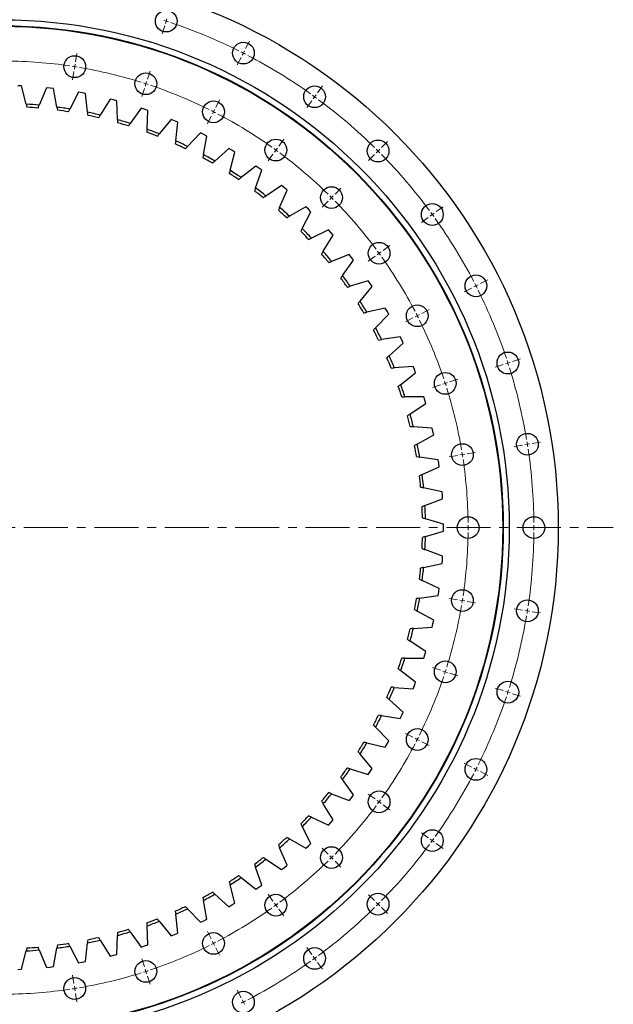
# Model space of a CAD drawing. Header units: millimetres. Extents: x 136 to 6498, y 4766 to 9347.
# Tile 5 of 10: x 1477 to 2077, y 7829 to 8823. Entities that reach past the tile are written whole.
import ezdxf

# ---------------------------------------------------------------- set-up
doc = ezdxf.new("R2010")
doc.units = ezdxf.units.MM
doc.header["$LTSCALE"] = 20
doc.linetypes.add('CENTER', pattern=[10.16, 6.35, -1.27, 1.27, -1.27])

msp = doc.modelspace()

# ---------------------------------------------------------------- linework, layer by layer
at = {"color": 0, "linetype": 'Continuous', "lineweight": 18}
for p, q in [((1623.9, 8816.58), (1621.27, 8808.49)), ((1625.44, 8821.33), (1624.67, 8818.95)), ((1625.44, 8821.33), (1626.21, 8823.71)), ((1705.64, 8793.51), (1709.49, 8801.08)), ((1533.81, 8780.28), (1535.14, 8788.67)), ((1703.37, 8789.06), (1702.23, 8786.83)), ((1703.37, 8789.06), (1704.5, 8791.28)), ((1533.03, 8775.34), (1532.64, 8772.87)), ((1533.03, 8775.34), (1533.42, 8777.81)), ((1701.1, 8784.6), (1697.24, 8777.03)), ((1532.24, 8770.4), (1530.91, 8762.01)), ((1606.44, 8762.84), (1609.06, 8770.93)), ((1604.89, 8758.09), (1604.12, 8755.71)), ((1604.89, 8758.09), (1605.67, 8760.46)), ((1778.22, 8749.03), (1783.22, 8755.91)), ((1603.35, 8753.33), (1600.72, 8745.25)), ((1775.28, 8744.99), (1776.75, 8747.01)), ((1675.44, 8734.26), (1679.3, 8741.83)), ((1772.34, 8740.94), (1767.34, 8734.06)), ((1775.28, 8744.99), (1773.81, 8742.96)), ((1670.91, 8725.35), (1667.05, 8717.78)), ((1673.17, 8729.8), (1672.04, 8727.58)), ((1673.17, 8729.8), (1674.31, 8732.03)), ((1739.13, 8695.23), (1744.13, 8702.11)), ((1842.95, 8693.74), (1848.96, 8699.76)), ((1733.25, 8687.14), (1728.26, 8680.26)), ((1736.19, 8691.19), (1734.72, 8689.16)), ((1736.19, 8691.19), (1737.66, 8693.21)), ((1835.88, 8686.67), (1829.87, 8680.66)), ((1839.42, 8690.21), (1837.65, 8688.44)), ((1839.42, 8690.21), (1841.18, 8691.98)), ((1795.93, 8646.72), (1801.94, 8652.73)), ((1788.86, 8639.65), (1782.85, 8633.64)), ((1792.39, 8643.19), (1790.62, 8641.42)), ((1792.39, 8643.19), (1794.16, 8644.95)), ((1894.19, 8626.07), (1892.17, 8624.6)), ((1894.19, 8626.07), (1896.21, 8627.54)), ((1898.24, 8629.01), (1905.11, 8634.01)), ((1890.15, 8623.14), (1883.27, 8618.14)), ((1840.39, 8586.99), (1838.37, 8585.52)), ((1840.39, 8586.99), (1842.42, 8588.46)), ((1844.44, 8589.93), (1851.31, 8594.92)), ((1836.35, 8584.05), (1829.47, 8579.05)), ((1942.72, 8556.43), (1950.29, 8560.29)), ((1933.81, 8551.89), (1926.23, 8548.03)), ((1938.26, 8554.16), (1936.03, 8553.02)), ((1938.26, 8554.16), (1940.49, 8555.29)), ((1883.46, 8526.24), (1891.04, 8530.1)), ((1874.55, 8521.7), (1866.98, 8517.84)), ((1879.01, 8523.97), (1876.78, 8522.83)), ((1879.01, 8523.97), (1881.24, 8525.1)), ((1970.54, 8476.24), (1972.92, 8477.01)), ((1975.29, 8477.78), (1983.38, 8480.41)), ((1965.78, 8474.69), (1957.7, 8472.06)), ((1970.54, 8476.24), (1968.16, 8475.46)), ((1912.05, 8457.23), (1920.13, 8459.86)), ((1902.54, 8454.14), (1894.45, 8451.51)), ((1907.29, 8455.69), (1904.92, 8454.91)), ((1907.29, 8455.69), (1909.67, 8456.46)), ((1985.29, 8393.44), (1976.89, 8392.11)), ((1990.23, 8394.22), (1987.76, 8393.83)), ((1990.23, 8394.22), (1992.7, 8394.61)), ((1995.17, 8395.01), (2003.56, 8396.33)), ((1919.61, 8383.04), (1911.21, 8381.71)), ((1924.55, 8383.82), (1922.08, 8383.43)), ((1924.55, 8383.82), (1927.02, 8384.21)), ((1929.49, 8384.6), (1937.88, 8385.93)), ((1925.35, 8310.14), (1916.85, 8310.14)), ((1930.35, 8310.14), (1927.85, 8310.14)), ((1930.35, 8310.14), (1932.85, 8310.14)), ((1935.35, 8310.14), (1943.85, 8310.14)), ((1991.85, 8310.14), (1983.35, 8310.14)), ((1996.85, 8310.14), (1994.35, 8310.14)), ((1996.85, 8310.14), (1999.35, 8310.14)), ((2001.85, 8310.14), (2010.35, 8310.14)), ((1919.61, 8237.24), (1911.21, 8238.57)), ((1924.55, 8236.46), (1922.08, 8236.85)), ((1924.55, 8236.46), (1927.02, 8236.07)), ((1929.49, 8235.68), (1937.88, 8234.35)), ((1985.29, 8226.84), (1976.89, 8228.17)), ((1990.23, 8226.06), (1987.76, 8226.45)), ((1990.23, 8226.06), (1992.7, 8225.66)), ((1995.17, 8225.27), (2003.56, 8223.94)), ((1902.54, 8166.14), (1894.45, 8168.76)), ((1907.29, 8164.59), (1904.92, 8165.37)), ((1907.29, 8164.59), (1909.67, 8163.82)), ((1912.05, 8163.05), (1920.13, 8160.42)), ((1965.78, 8145.59), (1957.7, 8148.21)), ((1970.54, 8144.04), (1968.16, 8144.82)), ((1970.54, 8144.04), (1972.92, 8143.27)), ((1975.29, 8142.5), (1983.38, 8139.87)), ((1874.55, 8098.58), (1866.98, 8102.44)), ((1879.01, 8096.31), (1876.78, 8097.44)), ((1879.01, 8096.31), (1881.24, 8095.18)), ((1883.46, 8094.04), (1891.04, 8090.18)), ((1933.81, 8068.39), (1926.23, 8072.25)), ((1938.26, 8066.12), (1936.03, 8067.25)), ((1938.26, 8066.12), (1940.49, 8064.98)), ((1942.72, 8063.85), (1950.29, 8059.99)), ((1836.35, 8036.23), (1829.47, 8041.23)), ((1840.39, 8033.29), (1838.37, 8034.76)), ((1840.39, 8033.29), (1842.42, 8031.82)), ((1844.44, 8030.35), (1851.31, 8025.36)), ((1890.15, 7997.14), (1883.27, 8002.14)), ((1894.19, 7994.2), (1892.17, 7995.67)), ((1894.19, 7994.2), (1896.21, 7992.74)), ((1898.24, 7991.27), (1905.11, 7986.27)), ((1788.86, 7980.63), (1782.85, 7986.64)), ((1792.39, 7977.09), (1790.62, 7978.86)), ((1792.39, 7977.09), (1794.16, 7975.32)), ((1795.93, 7973.56), (1801.94, 7967.55)), ((1733.25, 7933.14), (1728.26, 7940.01)), ((1736.19, 7929.09), (1734.72, 7931.12)), ((1835.88, 7933.61), (1829.87, 7939.62)), ((1839.42, 7930.07), (1837.65, 7931.84)), ((1736.19, 7929.09), (1737.66, 7927.07)), ((1739.13, 7925.05), (1744.13, 7918.17)), ((1839.42, 7930.07), (1841.18, 7928.3)), ((1842.95, 7926.53), (1848.96, 7920.52)), ((1670.91, 7894.93), (1667.05, 7902.5)), ((1673.17, 7890.48), (1672.04, 7892.7)), ((1673.17, 7890.48), (1674.31, 7888.25)), ((1675.44, 7886.02), (1679.3, 7878.45)), ((1772.34, 7879.34), (1767.34, 7886.21)), ((1603.35, 7866.95), (1600.72, 7875.03)), ((1775.28, 7875.29), (1773.81, 7877.32)), ((1775.28, 7875.29), (1776.75, 7873.27)), ((1778.22, 7871.25), (1783.22, 7864.37)), ((1604.89, 7862.19), (1604.12, 7864.57)), ((1604.89, 7862.19), (1605.67, 7859.81)), ((1532.24, 7849.88), (1530.91, 7858.27)), ((1606.44, 7857.44), (1609.06, 7849.35)), ((1533.03, 7844.94), (1532.64, 7847.41)), ((1533.03, 7844.94), (1533.42, 7842.47)), ((1701.1, 7835.68), (1697.24, 7843.25)), ((1533.81, 7840), (1535.14, 7831.6)), ((1703.37, 7831.22), (1702.23, 7833.45)), ((1703.37, 7831.22), (1704.5, 7829))]:
    msp.add_line(p, q, dxfattribs=at)
at = {"color": 7, "linetype": 'Continuous', "lineweight": 25}
for p, q in [((1479.2, 8755.86), (1475.64, 8756.03)), ((1483.96, 8737.43), (1479.2, 8755.86)), ((1504.6, 8754), (1497.21, 8736.46)), ((1508.15, 8753.65), (1504.6, 8754)), ((1511.68, 8753.22), (1508.15, 8753.65)), ((1515.09, 8734.49), (1511.68, 8753.22)), ((1536.88, 8749.52), (1528.22, 8732.56)), ((1540.39, 8748.9), (1536.88, 8749.52)), ((1543.89, 8748.22), (1540.39, 8748.9)), ((1545.91, 8729.29), (1543.89, 8748.22)), ((1568.74, 8742.68), (1558.88, 8726.41)), ((1572.2, 8741.82), (1568.74, 8742.68)), ((1575.64, 8740.88), (1572.2, 8741.82)), ((1576.28, 8721.86), (1575.64, 8740.88)), ((1600.03, 8733.54), (1589, 8718.03)), ((1603.41, 8732.43), (1600.03, 8733.54)), ((1606.77, 8731.24), (1603.41, 8732.43)), ((1606.02, 8712.22), (1606.77, 8731.24)), ((1630.56, 8722.15), (1618.42, 8707.48)), ((1633.85, 8720.79), (1630.56, 8722.15)), ((1637.12, 8719.36), (1633.85, 8720.79)), ((1634.98, 8700.44), (1637.12, 8719.36)), ((1660.17, 8708.55), (1647, 8694.81)), ((1663.36, 8706.95), (1660.17, 8708.55)), ((1666.51, 8705.29), (1663.36, 8706.95)), ((1663, 8686.58), (1666.51, 8705.29)), ((1688.72, 8692.83), (1674.58, 8680.08)), ((1691.78, 8691), (1688.72, 8692.83)), ((1689.94, 8670.71), (1694.8, 8689.11)), ((1694.8, 8689.11), (1691.78, 8691)), ((1716.04, 8675.06), (1701.01, 8663.38)), ((1715.64, 8652.92), (1721.84, 8670.92)), ((1718.96, 8673.02), (1716.04, 8675.06)), ((1721.84, 8670.92), (1718.96, 8673.02)), ((1742, 8655.35), (1726.15, 8644.8)), ((1739.98, 8633.29), (1747.47, 8650.79)), ((1744.76, 8653.1), (1742, 8655.35)), ((1747.47, 8650.79), (1744.76, 8653.1)), ((1766.44, 8633.8), (1749.87, 8624.43)), ((1762.82, 8611.95), (1771.57, 8628.85)), ((1769.03, 8631.35), (1766.44, 8633.8)), ((1771.57, 8628.85), (1769.03, 8631.35)), ((1789.25, 8610.52), (1772.04, 8602.39)), ((1791.65, 8607.89), (1789.25, 8610.52)), ((1794, 8605.21), (1791.65, 8607.89)), ((1784.04, 8588.99), (1794, 8605.21)), ((1810.29, 8585.63), (1792.53, 8578.78)), ((1803.53, 8564.55), (1814.65, 8579.99)), ((1812.5, 8582.84), (1810.29, 8585.63)), ((1814.65, 8579.99), (1812.5, 8582.84)), ((1829.47, 8559.28), (1811.26, 8553.74)), ((1831.46, 8556.33), (1829.47, 8559.28)), ((1833.4, 8553.34), (1831.46, 8556.33)), ((1821.18, 8538.74), (1833.4, 8553.34)), ((1846.67, 8531.6), (1828.1, 8527.41)), ((1848.44, 8528.51), (1846.67, 8531.6)), ((1850.15, 8525.39), (1848.44, 8528.51)), ((1836.9, 8511.72), (1850.15, 8525.39)), ((1861.8, 8502.74), (1842.97, 8499.91)), ((1863.34, 8499.53), (1861.8, 8502.74)), ((1864.82, 8496.28), (1863.34, 8499.53)), ((1850.61, 8483.62), (1864.82, 8496.28)), ((1874.78, 8472.85), (1855.8, 8471.4)), ((1876.09, 8469.53), (1874.78, 8472.85)), ((1877.33, 8466.19), (1876.09, 8469.53)), ((1862.23, 8454.6), (1877.33, 8466.19)), ((1885.55, 8442.09), (1866.52, 8442.03)), ((1886.61, 8438.69), (1885.55, 8442.09)), ((1887.61, 8435.26), (1886.61, 8438.69)), ((1871.7, 8424.81), (1887.61, 8435.26)), ((1894.05, 8410.62), (1875.06, 8411.96)), ((1894.86, 8407.15), (1894.05, 8410.62)), ((1878.97, 8394.4), (1895.6, 8403.67)), ((1895.6, 8403.67), (1894.86, 8407.15)), ((1900.22, 8378.62), (1881.38, 8381.34)), ((1900.78, 8375.1), (1900.22, 8378.62)), ((1884, 8363.55), (1901.26, 8371.57)), ((1901.26, 8371.57), (1900.78, 8375.1)), ((1904.04, 8346.26), (1885.45, 8350.34)), ((1886.77, 8332.4), (1904.57, 8339.15)), ((1904.34, 8342.71), (1904.04, 8346.26)), ((1904.57, 8339.15), (1904.34, 8342.71)), ((1905.5, 8313.7), (1887.25, 8319.13)), ((1905.53, 8310.14), (1905.5, 8313.7)), ((1905.5, 8306.58), (1905.53, 8310.14)), ((1887.25, 8301.15), (1905.5, 8306.58)), ((1904.57, 8281.13), (1886.77, 8287.87)), ((1904.34, 8277.57), (1904.57, 8281.13)), ((1885.45, 8269.93), (1904.04, 8274.02)), ((1904.04, 8274.02), (1904.34, 8277.57)), ((1901.26, 8248.71), (1884, 8256.73)), ((1900.78, 8245.17), (1901.26, 8248.71)), ((1881.38, 8238.94), (1900.22, 8241.65)), ((1900.22, 8241.65), (1900.78, 8245.17)), ((1895.6, 8216.61), (1878.97, 8225.88)), ((1875.06, 8208.32), (1894.05, 8209.65)), ((1894.05, 8209.65), (1894.86, 8213.13)), ((1894.86, 8213.13), (1895.6, 8216.61)), ((1887.61, 8185.02), (1871.7, 8195.47)), ((1885.55, 8178.19), (1886.61, 8181.59)), ((1886.61, 8181.59), (1887.61, 8185.02)), ((1866.52, 8178.25), (1885.55, 8178.19)), ((1877.33, 8154.09), (1862.23, 8165.68)), ((1855.8, 8148.88), (1874.78, 8147.43)), ((1874.78, 8147.43), (1876.09, 8150.75)), ((1876.09, 8150.75), (1877.33, 8154.09)), ((1864.82, 8123.99), (1850.61, 8136.66)), ((1842.97, 8120.37), (1861.8, 8117.54)), ((1861.8, 8117.54), (1863.34, 8120.75)), ((1863.34, 8120.75), (1864.82, 8123.99)), ((1850.15, 8094.89), (1836.9, 8108.56)), ((1828.1, 8092.87), (1846.67, 8088.68)), ((1846.67, 8088.68), (1848.44, 8091.77)), ((1848.44, 8091.77), (1850.15, 8094.89)), ((1833.4, 8066.94), (1821.18, 8081.54)), ((1811.26, 8066.53), (1829.47, 8061)), ((1829.47, 8061), (1831.46, 8063.95)), ((1831.46, 8063.95), (1833.4, 8066.94)), ((1814.65, 8040.29), (1803.53, 8055.73)), ((1792.53, 8041.5), (1810.29, 8034.64)), ((1812.5, 8037.44), (1814.65, 8040.29)), ((1794, 8015.07), (1784.04, 8031.29)), ((1810.29, 8034.64), (1812.5, 8037.44)), ((1772.04, 8017.89), (1789.25, 8009.76)), ((1789.25, 8009.76), (1791.65, 8012.39)), ((1791.65, 8012.39), (1794, 8015.07)), ((1771.57, 7991.43), (1762.82, 8008.33)), ((1749.87, 7995.85), (1766.44, 7986.48)), ((1769.03, 7988.93), (1771.57, 7991.43)), ((1747.47, 7969.49), (1739.98, 7986.98)), ((1766.44, 7986.48), (1769.03, 7988.93)), ((1726.15, 7975.48), (1742, 7964.93)), ((1721.84, 7949.36), (1715.64, 7967.36)), ((1742, 7964.93), (1744.76, 7967.18)), ((1744.76, 7967.18), (1747.47, 7969.49)), ((1701.01, 7956.9), (1716.04, 7945.22)), ((1674.58, 7940.2), (1688.72, 7927.45)), ((1694.8, 7931.17), (1689.94, 7949.57)), ((1716.04, 7945.22), (1718.96, 7947.26)), ((1718.96, 7947.26), (1721.84, 7949.36)), ((1666.51, 7914.99), (1663, 7933.7)), ((1691.78, 7929.28), (1694.8, 7931.17)), ((1647, 7925.47), (1660.17, 7911.73)), ((1688.72, 7927.45), (1691.78, 7929.28)), ((1618.42, 7912.8), (1630.56, 7898.13)), ((1637.12, 7900.92), (1634.98, 7919.84)), ((1660.17, 7911.73), (1663.36, 7913.33)), ((1663.36, 7913.33), (1666.51, 7914.99)), ((1589, 7902.25), (1600.03, 7886.74)), ((1606.77, 7889.04), (1606.02, 7908.06)), ((1633.85, 7899.49), (1637.12, 7900.92)), ((1543.89, 7872.06), (1545.91, 7890.99)), ((1558.88, 7893.87), (1568.74, 7877.6)), ((1575.64, 7879.4), (1576.28, 7898.42)), ((1630.56, 7898.13), (1633.85, 7899.49)), ((1479.2, 7864.42), (1483.96, 7882.85)), ((1497.21, 7883.82), (1504.6, 7866.28)), ((1511.68, 7867.06), (1515.09, 7885.78)), ((1528.22, 7887.72), (1536.88, 7870.76)), ((1600.03, 7886.74), (1603.41, 7887.85)), ((1603.41, 7887.85), (1606.77, 7889.04)), ((1536.88, 7870.76), (1540.39, 7871.38)), ((1540.39, 7871.38), (1543.89, 7872.06)), ((1568.74, 7877.6), (1572.2, 7878.46)), ((1572.2, 7878.46), (1575.64, 7879.4)), ((1475.64, 7864.25), (1479.2, 7864.42)), ((1504.6, 7866.28), (1508.15, 7866.63)), ((1508.15, 7866.63), (1511.68, 7867.06))]:
    msp.add_line(p, q, dxfattribs=at)
at = {"linetype": 'CENTER', "lineweight": 18, "ltscale": 0.35}
msp.add_line((841.68, 8310.15), (2077.02, 8310.13), dxfattribs=at)
at = {"color": 7, "linetype": 'Continuous', "lineweight": 25}
for centre, radius in [((1459.35, 8310.14), 562), ((1625.44, 8821.33), 11), ((1459.35, 8310.14), 512.5), ((1459.35, 8310.14), 506.5), ((1459.35, 8310.14), 506), ((1703.37, 8789.06), 11), ((1533.03, 8775.34), 11), ((1604.89, 8758.09), 11), ((1775.28, 8744.99), 11), ((1673.17, 8729.8), 11), ((1736.19, 8691.19), 11), ((1839.42, 8690.21), 11), ((1792.39, 8643.19), 11), ((1894.19, 8626.07), 11), ((1840.39, 8586.99), 11), ((1938.26, 8554.16), 11), ((1879.01, 8523.97), 11), ((1970.54, 8476.24), 11), ((1907.29, 8455.69), 11), ((1990.23, 8394.22), 11), ((1924.55, 8383.82), 11), ((1930.35, 8310.14), 11), ((1996.85, 8310.14), 11), ((1924.55, 8236.46), 11), ((1990.23, 8226.06), 11), ((1907.29, 8164.59), 11), ((1970.54, 8144.04), 11), ((1879.01, 8096.31), 11), ((1938.26, 8066.12), 11), ((1840.39, 8033.29), 11), ((1894.19, 7994.2), 11), ((1792.39, 7977.09), 11), ((1839.42, 7930.07), 11), ((1736.19, 7929.09), 11), ((1673.17, 7890.48), 11), ((1775.28, 7875.29), 11), ((1604.89, 7862.19), 11), ((1533.03, 7844.94), 11), ((1703.37, 7831.22), 11)]:
    msp.add_circle(centre, radius, dxfattribs=at)
at = {"color": 0, "linetype": 'Continuous', "lineweight": 18}
for radius, start, end in [(537.5, 72, 72.26649), (537.5, 71.73351, 72), (537.5, 63.53298, 71.46702), (537.5, 63, 63.26649), (537.5, 62.73351, 63), (537.5, 54.53298, 62.46702), (471, 81.60824, 89.39176), (471, 81, 81.30412), (471, 80.69588, 81), (471, 72.60824, 80.39176), (471, 72, 72.30412), (471, 71.69588, 72), (471, 63.60824, 71.39176), (537.5, 54, 54.26649), (537.5, 53.73351, 54), (537.5, 45.53298, 53.46702), (471, 63, 63.30412), (471, 62.69588, 63), (471, 54.60824, 62.39176), (471, 54, 54.30412), (471, 53.69588, 54), (471, 45.60824, 53.39176), (537.5, 45, 45.26649), (537.5, 44.73351, 45), (537.5, 36.53298, 44.46702), (471, 45, 45.30412), (471, 44.69588, 45), (471, 36.60824, 44.39176), (537.5, 36, 36.26649), (537.5, 35.73351, 36), (537.5, 27.53298, 35.46702), (471, 36, 36.30412), (471, 35.69588, 36), (471, 27.60824, 35.39176), (537.5, 27, 27.26649), (537.5, 26.73351, 27), (537.5, 18.53298, 26.46702), (471, 27, 27.30412), (471, 26.69588, 27), (471, 18.60824, 26.39176), (537.5, 18, 18.26649), (537.5, 17.73351, 18), (537.5, 9.53298, 17.46702), (471, 18, 18.30412), (471, 17.69588, 18), (471, 9.60824, 17.39176), (537.5, 9, 9.26649), (537.5, 8.73351, 9), (537.5, 0.53298, 8.46702), (471, 9, 9.30412), (471, 8.69588, 9), (471, 0.60824, 8.39176), (471, 0, 0.30412), (471, 359.69588, 0), (537.5, 0, 0.26649), (537.5, 359.73351, 0), (471, 351.60824, 359.39176), (537.5, 351.53298, 359.46702), (471, 351, 351.30412), (471, 342.60824, 350.39176), (471, 350.69588, 351), (537.5, 351, 351.26649), (537.5, 342.53298, 350.46702), (537.5, 350.73351, 351), (471, 333.60824, 341.39176), (471, 341.69588, 342), (471, 342, 342.30412), (537.5, 333.53298, 341.46702), (537.5, 341.73351, 342), (537.5, 342, 342.26649), (471, 324.60824, 332.39176), (471, 332.69588, 333), (471, 333, 333.30412), (537.5, 324.53298, 332.46702), (537.5, 332.73351, 333), (537.5, 333, 333.26649), (471, 323.69588, 324), (471, 324, 324.30412), (471, 315.60824, 323.39176), (537.5, 315.53298, 323.46702), (537.5, 323.73351, 324), (537.5, 324, 324.26649), (471, 306.60824, 314.39176), (471, 314.69588, 315), (471, 315, 315.30412), (471, 306, 306.30412), (537.5, 315, 315.26649), (471, 297.60824, 305.39176), (471, 305.69588, 306), (537.5, 306.53298, 314.46702), (537.5, 314.73351, 315), (471, 296.69588, 297), (471, 297, 297.30412), (471, 288.60824, 296.39176), (537.5, 297.53298, 305.46702), (537.5, 305.73351, 306), (537.5, 306, 306.26649), (471, 279.60824, 287.39176), (471, 287.69588, 288), (471, 288, 288.30412), (471, 270.60824, 278.39176), (471, 278.69588, 279), (471, 279, 279.30412), (537.5, 296.73351, 297), (537.5, 297, 297.26649)]:
    msp.add_arc((1459.35, 8310.14), radius, start, end, dxfattribs=at)
at = {"color": 7, "linetype": 'Continuous', "lineweight": 25}
for radius, start, end in [(428, 84.925, 86.70291), (425, 85.05474, 86.57317), (428, 80.73895, 82.51686), (425, 80.86869, 82.38712), (428, 76.55291, 78.33081), (425, 76.68265, 78.20107), (428, 72.36686, 74.14477), (425, 72.4966, 74.01503), (425, 68.31055, 69.82898), (428, 68.18081, 69.95872), (425, 64.12451, 65.64293), (428, 63.99477, 65.77267), (428, 59.80872, 61.58663), (425, 59.93846, 61.45689), (425, 55.75241, 57.27084), (428, 55.62267, 57.40058), (425, 51.56637, 53.0848), (428, 51.43663, 53.21454), (425, 47.38032, 48.89875), (428, 47.25058, 49.02849), (425, 43.19427, 44.7127), (428, 43.06453, 44.84244), (425, 39.00823, 40.52666), (428, 38.87849, 40.6564), (425, 34.82218, 36.34061), (428, 34.69244, 36.47035), (428, 30.50639, 32.2843), (425, 30.63613, 32.15456), (425, 26.45009, 27.96852), (428, 26.32035, 28.09826), (425, 22.26404, 23.78247), (428, 22.1343, 23.91221), (425, 18.078, 19.59642), (428, 17.94826, 19.72616), (425, 13.89195, 15.41038), (428, 13.76221, 15.54012), (425, 9.7059, 11.22433), (428, 9.57616, 11.35407), (425, 5.51986, 7.03828), (428, 5.39012, 7.16802), (425, 1.33381, 2.85224), (428, 1.20407, 2.98198), (425, 357.14776, 358.66619), (428, 357.01802, 358.79593), (425, 352.96172, 354.48014), (428, 352.83198, 354.60988), (425, 348.77567, 350.2941), (428, 348.64593, 350.42384), (425, 344.58962, 346.10805), (428, 344.45988, 346.23779), (425, 340.40358, 341.922), (428, 340.27384, 342.05174), (425, 336.21753, 337.73596), (428, 336.08779, 337.8657), (425, 332.03148, 333.54991), (428, 331.90174, 333.67965), (425, 327.84544, 329.36387), (428, 327.7157, 329.49361), (425, 323.65939, 325.17782), (428, 323.52965, 325.30756), (425, 319.47334, 320.99177), (428, 319.3436, 321.12151), (425, 315.2873, 316.80573), (428, 315.15756, 316.93547), (425, 311.10125, 312.61968), (428, 310.97151, 312.74942), (425, 306.9152, 308.43363), (428, 306.78546, 308.56337), (425, 302.72916, 304.24759), (428, 302.59942, 304.37733), (425, 298.54311, 300.06154), (428, 298.41337, 300.19128), (425, 294.35707, 295.87549), (428, 294.22733, 296.00523), (425, 290.17102, 291.68945), (428, 290.04128, 291.81919), (428, 285.85523, 287.63314), (425, 285.98497, 287.5034), (425, 277.61288, 279.13131), (428, 281.66919, 283.44709), (425, 281.79893, 283.31735), (428, 273.29709, 275.075), (425, 273.42683, 274.94526), (428, 277.48314, 279.26105)]:
    msp.add_arc((1459.35, 8310.14), radius, start, end, dxfattribs=at)
for points in [[(1483.96, 8737.43), (1484.22, 8736.41), (1484.49, 8735.4), (1484.75, 8734.38)], [(1495.98, 8733.56), (1496.39, 8734.53), (1496.8, 8735.49), (1497.21, 8736.46)], [(1515.09, 8734.49), (1515.27, 8733.46), (1515.46, 8732.43), (1515.65, 8731.39)], [(1526.79, 8729.75), (1527.27, 8730.69), (1527.75, 8731.63), (1528.22, 8732.56)], [(1545.91, 8729.29), (1546.02, 8728.25), (1546.14, 8727.2), (1546.25, 8726.16)], [(1557.24, 8723.71), (1557.79, 8724.61), (1558.33, 8725.51), (1558.88, 8726.41)], [(1576.28, 8721.86), (1576.31, 8720.81), (1576.35, 8719.76), (1576.38, 8718.71)], [(1587.17, 8715.46), (1587.78, 8716.32), (1588.39, 8717.17), (1589, 8718.03)], [(1606.02, 8712.22), (1605.98, 8711.17), (1605.94, 8710.12), (1605.9, 8709.07)], [(1616.42, 8705.05), (1617.08, 8705.86), (1617.75, 8706.67), (1618.42, 8707.48)], [(1634.98, 8700.44), (1634.86, 8699.4), (1634.74, 8698.36), (1634.62, 8697.31)], [(1644.82, 8692.53), (1645.55, 8693.29), (1646.28, 8694.05), (1647, 8694.81)], [(1663, 8686.58), (1662.81, 8685.55), (1662.61, 8684.52), (1662.42, 8683.48)], [(1672.24, 8677.97), (1673.02, 8678.68), (1673.8, 8679.38), (1674.58, 8680.08)], [(1689.94, 8670.71), (1689.67, 8669.7), (1689.4, 8668.68), (1689.13, 8667.66)], [(1698.52, 8661.45), (1699.35, 8662.09), (1700.18, 8662.74), (1701.01, 8663.38)], [(1715.64, 8652.92), (1715.3, 8651.92), (1714.96, 8650.93), (1714.61, 8649.94)], [(1723.53, 8643.05), (1724.4, 8643.64), (1725.28, 8644.22), (1726.15, 8644.8)], [(1739.98, 8633.29), (1739.56, 8632.33), (1739.15, 8631.36), (1738.74, 8630.4)], [(1747.13, 8622.88), (1748.04, 8623.4), (1748.95, 8623.92), (1749.87, 8624.43)], [(1762.82, 8611.95), (1762.34, 8611.02), (1761.85, 8610.08), (1761.37, 8609.15)], [(1769.19, 8601.04), (1770.14, 8601.49), (1771.09, 8601.94), (1772.04, 8602.39)], [(1784.04, 8588.99), (1783.49, 8588.1), (1782.94, 8587.2), (1782.39, 8586.31)], [(1789.59, 8577.65), (1790.57, 8578.03), (1791.55, 8578.4), (1792.53, 8578.78)], [(1803.53, 8564.55), (1802.91, 8563.69), (1802.3, 8562.84), (1801.69, 8561.99)], [(1808.24, 8552.83), (1809.25, 8553.13), (1810.25, 8553.44), (1811.26, 8553.74)], [(1821.18, 8538.74), (1820.51, 8537.94), (1819.83, 8537.13), (1819.16, 8536.33)], [(1825.02, 8526.71), (1826.05, 8526.94), (1827.07, 8527.18), (1828.1, 8527.41)], [(1836.9, 8511.72), (1836.17, 8510.97), (1835.44, 8510.21), (1834.71, 8509.46)], [(1839.86, 8499.44), (1840.9, 8499.6), (1841.94, 8499.75), (1842.97, 8499.91)], [(1850.61, 8483.62), (1849.82, 8482.92), (1849.04, 8482.23), (1848.26, 8481.53)], [(1852.66, 8471.16), (1853.71, 8471.24), (1854.76, 8471.32), (1855.8, 8471.4)], [(1862.23, 8454.6), (1861.4, 8453.96), (1860.56, 8453.32), (1859.73, 8452.68)], [(1863.37, 8442.02), (1864.42, 8442.02), (1865.47, 8442.03), (1866.52, 8442.03)], [(1871.7, 8424.81), (1870.82, 8424.23), (1869.94, 8423.65), (1869.07, 8423.08)], [(1871.91, 8412.18), (1872.96, 8412.1), (1874.01, 8412.03), (1875.06, 8411.96)], [(1878.97, 8394.4), (1878.05, 8393.89), (1877.13, 8393.38), (1876.22, 8392.87)], [(1878.26, 8381.79), (1879.3, 8381.64), (1880.34, 8381.49), (1881.38, 8381.34)], [(1884, 8363.55), (1883.05, 8363.1), (1882.1, 8362.66), (1881.14, 8362.22)], [(1882.37, 8351.02), (1883.4, 8350.8), (1884.43, 8350.57), (1885.45, 8350.34)], [(1886.77, 8332.4), (1885.78, 8332.03), (1884.8, 8331.66), (1883.82, 8331.29)], [(1884.23, 8320.03), (1885.24, 8319.73), (1886.24, 8319.43), (1887.25, 8319.13)], [(1887.25, 8301.15), (1886.24, 8300.85), (1885.24, 8300.55), (1884.23, 8300.25)], [(1883.82, 8288.99), (1884.8, 8288.62), (1885.78, 8288.25), (1886.77, 8287.87)], [(1885.45, 8269.93), (1884.43, 8269.71), (1883.4, 8269.48), (1882.37, 8269.26)], [(1881.14, 8258.06), (1882.1, 8257.62), (1883.05, 8257.18), (1884, 8256.73)], [(1881.38, 8238.94), (1880.34, 8238.79), (1879.3, 8238.64), (1878.26, 8238.49)], [(1876.22, 8227.41), (1877.13, 8226.9), (1878.05, 8226.39), (1878.97, 8225.88)], [(1875.06, 8208.32), (1874.01, 8208.25), (1872.96, 8208.17), (1871.91, 8208.1)], [(1869.07, 8197.2), (1869.94, 8196.63), (1870.82, 8196.05), (1871.7, 8195.47)], [(1866.52, 8178.25), (1865.47, 8178.25), (1864.42, 8178.25), (1863.37, 8178.26)], [(1859.73, 8167.6), (1860.56, 8166.96), (1861.4, 8166.32), (1862.23, 8165.68)], [(1855.8, 8148.88), (1854.76, 8148.96), (1853.71, 8149.04), (1852.66, 8149.12)], [(1848.26, 8138.75), (1849.04, 8138.05), (1849.82, 8137.35), (1850.61, 8136.66)], [(1842.97, 8120.37), (1841.94, 8120.52), (1840.9, 8120.68), (1839.86, 8120.84)], [(1834.71, 8110.82), (1835.44, 8110.07), (1836.17, 8109.31), (1836.9, 8108.56)], [(1828.1, 8092.87), (1827.07, 8093.1), (1826.05, 8093.33), (1825.02, 8093.57)], [(1819.16, 8083.95), (1819.83, 8083.15), (1820.51, 8082.34), (1821.18, 8081.54)], [(1811.26, 8066.53), (1810.25, 8066.84), (1809.25, 8067.15), (1808.24, 8067.45)], [(1801.69, 8058.29), (1802.3, 8057.44), (1802.91, 8056.59), (1803.53, 8055.73)], [(1792.53, 8041.5), (1791.55, 8041.87), (1790.57, 8042.25), (1789.59, 8042.63)], [(1782.39, 8033.97), (1782.94, 8033.08), (1783.49, 8032.18), (1784.04, 8031.29)], [(1761.37, 8011.13), (1761.85, 8010.2), (1762.34, 8009.26), (1762.82, 8008.33)], [(1772.04, 8017.89), (1771.09, 8018.34), (1770.14, 8018.79), (1769.19, 8019.24)], [(1738.74, 7989.88), (1739.15, 7988.92), (1739.56, 7987.95), (1739.98, 7986.98)], [(1749.87, 7995.85), (1748.95, 7996.36), (1748.04, 7996.88), (1747.13, 7997.4)], [(1714.61, 7970.34), (1714.96, 7969.35), (1715.3, 7968.35), (1715.64, 7967.36)], [(1726.15, 7975.48), (1725.28, 7976.06), (1724.4, 7976.64), (1723.53, 7977.22)], [(1689.13, 7952.61), (1689.4, 7951.6), (1689.67, 7950.58), (1689.94, 7949.57)], [(1701.01, 7956.9), (1700.18, 7957.54), (1699.35, 7958.18), (1698.52, 7958.83)], [(1674.58, 7940.2), (1673.8, 7940.9), (1673.02, 7941.6), (1672.24, 7942.31)], [(1662.42, 7936.79), (1662.61, 7935.76), (1662.81, 7934.73), (1663, 7933.7)], [(1634.62, 7922.97), (1634.74, 7921.92), (1634.86, 7920.88), (1634.98, 7919.84)], [(1647, 7925.47), (1646.28, 7926.23), (1645.55, 7926.99), (1644.82, 7927.75)], [(1605.9, 7911.21), (1605.94, 7910.16), (1605.98, 7909.11), (1606.02, 7908.06)], [(1618.42, 7912.8), (1617.75, 7913.61), (1617.08, 7914.42), (1616.42, 7915.23)], [(1576.38, 7901.57), (1576.35, 7900.52), (1576.31, 7899.47), (1576.28, 7898.42)], [(1589, 7902.25), (1588.39, 7903.1), (1587.78, 7903.96), (1587.17, 7904.82)], [(1528.22, 7887.72), (1527.75, 7888.65), (1527.27, 7889.59), (1526.79, 7890.53)], [(1546.25, 7894.12), (1546.14, 7893.07), (1546.02, 7892.03), (1545.91, 7890.99)], [(1558.88, 7893.87), (1558.33, 7894.77), (1557.79, 7895.67), (1557.24, 7896.57)], [(1484.75, 7885.9), (1484.49, 7884.88), (1484.22, 7883.86), (1483.96, 7882.85)], [(1497.21, 7883.82), (1496.8, 7884.79), (1496.39, 7885.75), (1495.98, 7886.72)], [(1515.65, 7888.89), (1515.46, 7887.85), (1515.27, 7886.82), (1515.09, 7885.78)]]:
    msp.add_open_spline(points, degree=3, dxfattribs=at)

doc.saveas('drawing.dxf')
